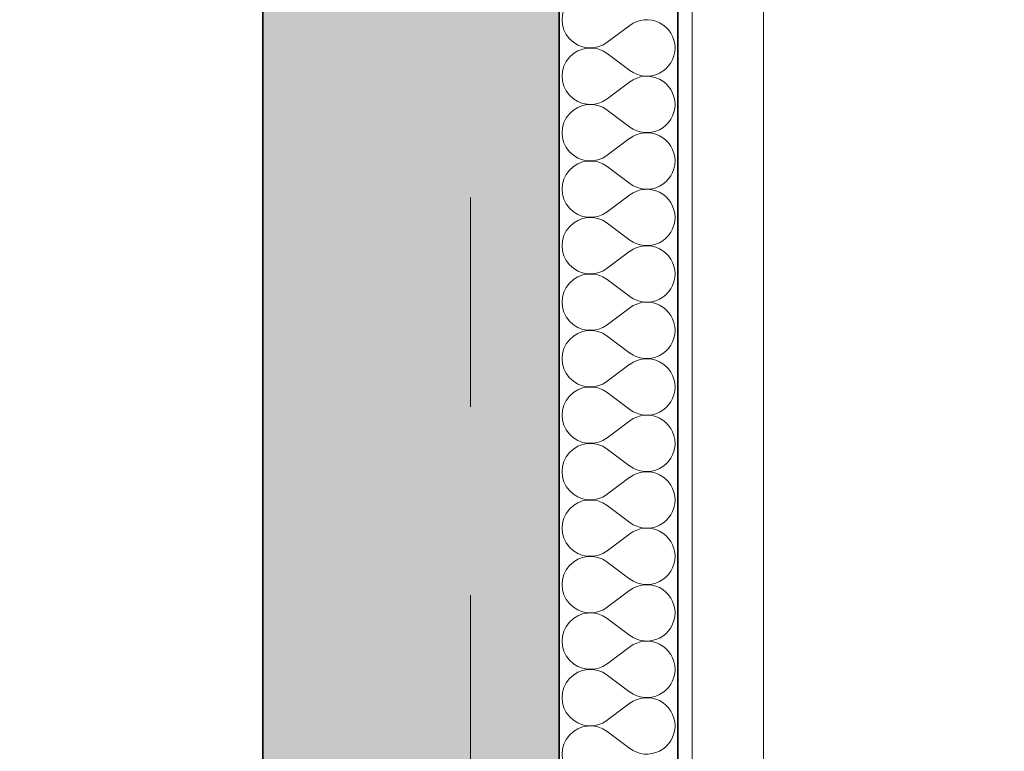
# Model space of a CAD drawing. Header units: millimetres. Extents: x 82175 to 237000, y 24756 to 471700.
# Tile 212 of 256: x 121750 to 123410, y 374325 to 375559. Entities that reach past the tile are written whole.
import ezdxf

# ---------------------------------------------------------------- set-up
doc = ezdxf.new("R2010")
doc.units = ezdxf.units.MM
doc.linetypes.add('Kropki i Kreski', pattern=[6.702778, 3.527778, -1.763889, 0, -1.411111])
for name, color, linetype in [('- A - ocieplenie', 8, 'Continuous'), ('Konstrukcja - Siatka mod', 8, 'Continuous'), ('Konstrukcja - Stropy', 8, 'Continuous'), ('Konstrukcja - Ściany zewnętrzne', 8, 'Continuous'), ('z JAN', 8, 'Continuous')]:
    doc.layers.add(name, color=color, linetype=linetype)

# ---------------------------------------------------------------- blocks, each defined once
blk = doc.blocks.new('*X24')
at = {"layer": '- A - ocieplenie', "linetype": 'Continuous', "lineweight": 13, "ltscale": 100}
for p, q in [((49898.5, 385052.3), (49936.6, 385080.8)), ((49898.5, 385033.2), (49936.6, 385004.7)), ((49898.5, 384957), (49936.6, 384985.6)), ((49898.5, 384938), (49936.6, 384909.4)), ((49898.5, 384861.8), (49936.6, 384890.4)), ((49898.5, 384842.8), (49936.6, 384814.2)), ((49898.5, 384766.6), (49936.6, 384795.1)), ((49898.5, 384747.5), (49936.6, 384718.9)), ((49898.5, 384671.3), (49936.6, 384699.9)), ((49898.5, 384652.3), (49936.6, 384623.7)), ((49898.5, 384576.1), (49936.6, 384604.7)), ((49898.5, 384557), (49936.6, 384528.5)), ((49898.5, 384480.8), (49936.6, 384509.4)), ((49898.5, 384461.8), (49936.6, 384433.2)), ((49898.5, 384385.6), (49936.6, 384414.2)), ((49898.5, 384366.6), (49936.6, 384338)), ((49898.5, 384290.4), (49936.6, 384318.9)), ((49898.5, 384271.3), (49936.6, 384242.8)), ((49898.5, 384195.1), (49936.6, 384223.7)), ((49898.5, 384176.1), (49936.6, 384147.5)), ((49898.5, 384099.9), (49936.6, 384128.5)), ((49898.5, 384080.8), (49936.6, 384052.3)), ((49898.5, 384004.7), (49936.6, 384033.2)), ((49898.5, 383985.6), (49936.6, 383957)), ((49898.5, 383909.4), (49936.6, 383938)), ((49898.5, 383890.4), (49936.6, 383861.8))]:
    blk.add_line(p, q, dxfattribs=at)
for centre, start, end in [((49869.9, 385090.4), 53.1301, 306.8699), ((49965.2, 385042.8), 0, 126.8699), ((49869.9, 384995.1), 53.1301, 306.8699), ((49965.2, 385042.8), 233.1301, 0), ((49965.2, 384947.5), 0, 126.8699), ((49869.9, 384899.9), 53.1301, 306.8699), ((49965.2, 384947.5), 233.1301, 0), ((49965.2, 384852.3), 0, 126.8699), ((49869.9, 384804.7), 53.1301, 306.8699), ((49965.2, 384852.3), 233.1301, 0), ((49965.2, 384757), 0, 126.8699), ((49869.9, 384709.4), 53.1301, 306.8699), ((49965.2, 384757), 233.1301, 0), ((49965.2, 384661.8), 0, 126.8699), ((49869.9, 384614.2), 53.1301, 306.8699), ((49965.2, 384661.8), 233.1301, 0), ((49965.2, 384566.6), 0, 126.8699), ((49869.9, 384518.9), 53.1301, 306.8699), ((49965.2, 384566.6), 233.1301, 0), ((49965.2, 384471.3), 0, 126.8699), ((49869.9, 384423.7), 53.1301, 306.8699), ((49965.2, 384471.3), 233.1301, 0), ((49965.2, 384376.1), 0, 126.8699), ((49869.9, 384328.5), 53.1301, 306.8699), ((49965.2, 384376.1), 233.1301, 0), ((49965.2, 384280.8), 0, 126.8699), ((49869.9, 384233.2), 53.1301, 306.8699), ((49965.2, 384280.8), 233.1301, 0), ((49965.2, 384185.6), 0, 126.8699), ((49869.9, 384138), 53.1301, 306.8699), ((49965.2, 384185.6), 233.1301, 0), ((49965.2, 384090.4), 0, 126.8699), ((49869.9, 384042.8), 53.1301, 306.8699), ((49965.2, 384090.4), 233.1301, 0), ((49965.2, 383995.1), 0, 126.8699), ((49869.9, 383947.5), 53.1301, 306.8699), ((49965.2, 383995.1), 233.1301, 0), ((49965.2, 383899.9), 0, 126.8699), ((49869.9, 383852.3), 53.1301, 306.8699), ((49965.2, 383899.9), 233.1301, 0)]:
    blk.add_arc(centre, 47.6, start, end, dxfattribs=at)

msp = doc.modelspace()

# ---------------------------------------------------------------- hatches: boundary and pattern name
at = {"layer": 'Konstrukcja - Ściany zewnętrzne', "linetype": 'Continuous', "lineweight": 13}
msp.add_hatch(color=8, dxfattribs=at).paths.add_polyline_path([(122660, 373751), (122660, 386531), (122160, 386531), (122160, 373751)])

# ---------------------------------------------------------------- linework, layer by layer
at = {"layer": '- A - ocieplenie', "color": 8, "linetype": 'Continuous', "lineweight": 20, "ltscale": 100, "flags": 128}
for points in [[(122884.2, 386650.4), (122884.2, 373951)], [(123004.2, 373951), (123004.2, 386650.4)]]:
    msp.add_lwpolyline(points, dxfattribs=at)
at = {"layer": '- A - ocieplenie', "color": 8, "linetype": 'Continuous', "lineweight": 35, "ltscale": 100, "flags": 128}
for points in [[(122660, 386531), (122660, 373736.5)], [(122860, 373951), (122860, 386531)]]:
    msp.add_lwpolyline(points, dxfattribs=at)
at = {"layer": 'Konstrukcja - Siatka mod', "color": 8, "linetype": 'Kropki i Kreski', "lineweight": 13, "ltscale": 100}
msp.add_line((122510, 389337), (122510, 372372.2), dxfattribs=at)
at = {"layer": 'Konstrukcja - Stropy', "color": 8, "linetype": 'Continuous', "lineweight": 13, "ltscale": 100, "flags": 128}
msp.add_lwpolyline([(122160, 386231), (95620, 386231), (95620, 383629.8), (95620, 380812.4), (95620, 378499), (95620, 373751), (107140, 373751), (107140, 378801), (110440, 378801), (110440, 373751), (122160, 373751)], close=True, dxfattribs=at)
at = {"layer": 'Konstrukcja - Ściany zewnętrzne', "color": 8, "linetype": 'Continuous', "lineweight": 35, "ltscale": 100, "flags": 128}
for points in [[(122660, 373451), (122660, 386531)], [(122160, 378621), (122160, 373751)]]:
    msp.add_lwpolyline(points, dxfattribs=at)
at = {"layer": 'z JAN', "color": 8, "linetype": 'Continuous', "lineweight": 13, "ltscale": 100, "flags": 128}
msp.add_lwpolyline([(122780, 386531), (122780, 389890.6), (122863.8, 389890.2), (122871.8, 391325.3), (123779.5, 391320.3), (123802.2, 389435.3), (123800.8, 389435.3), (123990, 373733.6), (122860, 373736.5), (122860, 386531)], close=True, dxfattribs=at)

# ---------------------------------------------------------------- block references
at = {"color": 8, "linetype": 'Continuous', "lineweight": 20, "ltscale": 100}
msp.add_blockref('*X24', (72842.4, -9531.6), dxfattribs=at)

doc.saveas('drawing.dxf')
